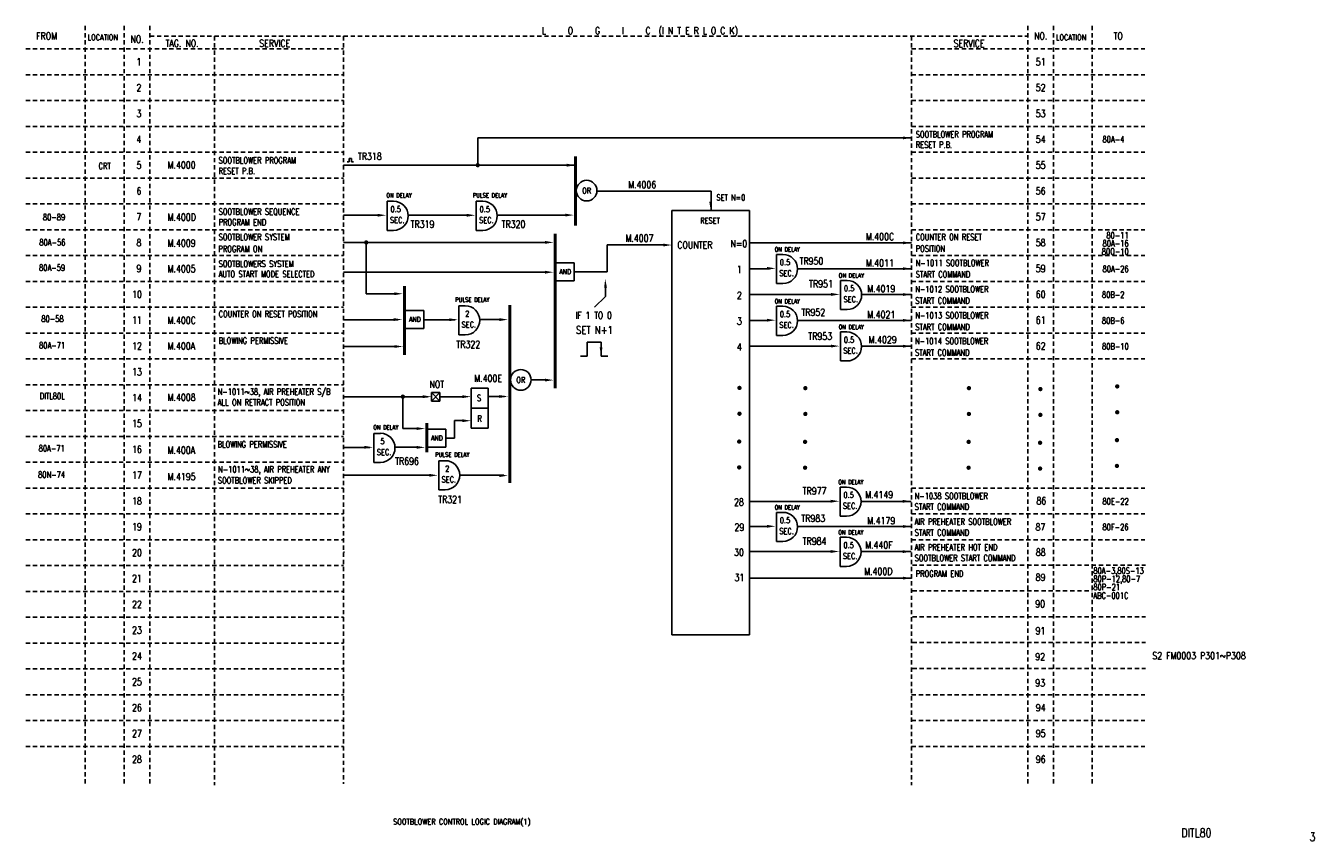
# Model space of a CAD drawing. Extents: x 11 to 460, y -301 to -17.
import ezdxf
from ezdxf.enums import TextEntityAlignment as Align

# ---------------------------------------------------------------- set-up
doc = ezdxf.new("R2010")
doc.units = 0
doc.header["$MEASUREMENT"] = 0
doc.linetypes.add('HIDDEN', pattern=[4, 1.5, -1, 1.5])
for name, color, linetype in [('CON', 4, 'CONTINUOUS'), ('DCS', 7, 'CONTINUOUS'), ('HID', 2, 'HIDDEN')]:
    doc.layers.add(name, color=color, linetype=linetype)
doc.styles.add('ROMANS', font='romans', dxfattribs={"width": 0.8})

# ---------------------------------------------------------------- blocks, each defined once
blk = doc.blocks.new('LEADER')
at = {"layer": 'CON'}
blk.add_solid([(0.85, -0.57), (0.85, -1.57), (3.85, -1.07)], dxfattribs=at)

msp = doc.modelspace()

# ---------------------------------------------------------------- linework, layer by layer
at = {"layer": 'CON'}
for p, q in [((168.13, -65.57), (168.13, -56.07)), ((168.17, -56.07), (319.34, -56.07)), ((202.18, -65.57), (121.33, -65.57)), ((122.66, -64.41), (123.29, -64.41)), ((123.29, -63.23), (124.15, -63.23)), ((123.29, -64.41), (123.29, -63.23)), ((124.15, -63.23), (124.15, -64.41)), ((124.15, -64.41), (124.86, -64.41)), ((209.7, -74.57), (235.63, -74.57)), ((235.63, -74.57), (249.46, -74.57)), ((249.46, -74.57), (249.46, -81.34)), ((136.55, -78.15), (136.55, -88.28)), ((136.55, -78.15), (138.81, -78.15)), ((167.61, -78.16), (167.61, -88.3)), ((167.61, -78.16), (169.87, -78.16)), ((134.02, -82.96), (121.37, -82.96)), ((165.51, -82.96), (143.77, -82.96)), ((199.95, -82.96), (174.94, -82.96)), ((235.83, -81.32), (235.83, -229.24)), ((262.83, -81.32), (235.83, -81.32)), ((262.83, -229.24), (262.83, -81.39)), ((136.55, -88.28), (138.81, -88.28)), ((167.61, -88.3), (169.87, -88.3)), ((192.57, -92.51), (121.36, -92.51)), ((129.28, -92.48), (129.28, -110.4)), ((213.23, -102.76), (213.23, -93.33)), ((213.24, -93.33), (233.85, -93.33)), ((262.83, -92.64), (319.34, -92.64)), ((272.26, -96.66), (272.26, -106.8)), ((272.26, -96.66), (274.51, -96.66)), ((192.58, -102.9), (121.37, -102.9)), ((201.77, -99.56), (195.42, -99.56)), ((201.76, -102.76), (213.23, -102.76)), ((201.77, -99.56), (201.77, -105.86)), ((262.83, -101.64), (269.87, -101.64)), ((279.62, -101.64), (319.34, -101.64)), ((201.77, -105.86), (195.42, -105.86)), ((212.66, -107.67), (212.66, -111.28)), ((272.26, -106.8), (274.51, -106.8)), ((294.62, -105.74), (294.62, -115.87)), ((294.62, -105.74), (296.87, -105.74)), ((129.28, -110.4), (139.95, -110.4)), ((208.82, -115.09), (212.66, -111.28)), ((262.83, -110.64), (292.24, -110.64)), ((301.99, -110.64), (319.34, -110.64)), ((149.36, -116.15), (143.01, -116.15)), ((149.36, -116.15), (149.36, -122.45)), ((161.51, -114.57), (161.51, -124.7)), ((161.51, -114.57), (163.77, -114.57)), ((272.27, -114.72), (272.27, -124.86)), ((272.27, -114.72), (274.52, -114.72)), ((294.62, -115.87), (296.87, -115.87)), ((121.37, -119.4), (140.23, -119.4)), ((160.29, -119.49), (149.34, -119.49)), ((168.8, -119.39), (176.84, -119.39)), ((262.83, -119.64), (269.87, -119.64)), ((279.62, -119.64), (319.34, -119.64)), ((149.36, -122.45), (143.01, -122.45)), ((161.51, -124.7), (163.77, -124.7)), ((272.27, -124.86), (274.52, -124.86)), ((294.57, -123.66), (294.57, -133.79)), ((294.57, -123.66), (296.82, -123.66)), ((139.86, -128.7), (121.46, -128.7)), ((206.32, -127.26), (211.12, -127.26)), ((206.32, -127.28), (206.32, -132.08)), ((211.12, -132.08), (211.12, -127.28)), ((262.83, -128.64), (292.24, -128.64)), ((301.99, -128.64), (319.34, -128.64)), ((203.91, -132.07), (206.32, -132.07)), ((211.12, -132.09), (213.52, -132.09)), ((294.57, -133.79), (296.82, -133.79)), ((165.79, -143.3), (165.79, -157.23)), ((171.78, -143.3), (165.79, -143.3)), ((171.78, -157.23), (171.78, -143.3)), ((186.72, -140.36), (192, -140.36)), ((150.6, -146.24), (121.35, -146.24)), ((142.05, -157.35), (142.05, -146.26)), ((151.97, -147.76), (151.97, -144.76)), ((154.97, -144.76), (151.97, -147.76)), ((151.97, -144.76), (154.97, -147.76)), ((151.97, -144.76), (154.97, -144.76)), ((154.97, -147.76), (151.97, -147.76)), ((154.97, -144.76), (154.97, -147.76)), ((163.57, -146.3), (155.01, -146.3)), ((177.41, -146.2), (171.77, -146.2)), ((171.78, -150.26), (165.79, -150.26)), ((163.32, -154.59), (160, -154.59)), ((160, -154.59), (160, -160.65)), ((131.96, -159.01), (131.96, -169.14)), ((131.96, -159.01), (134.21, -159.01)), ((148.01, -157.35), (142.05, -157.35)), ((157.04, -157.52), (150.69, -157.52)), ((157.04, -157.52), (157.04, -163.82)), ((160, -160.65), (157.05, -160.65)), ((165.79, -157.23), (171.78, -157.23)), ((130.51, -163.9), (121.37, -163.9)), ((147.43, -163.88), (139.28, -163.88)), ((157.04, -163.82), (150.69, -163.82)), ((131.96, -169.14), (134.21, -169.14)), ((154.54, -168.53), (154.54, -178.67)), ((154.54, -168.53), (156.79, -168.53)), ((152.31, -173.63), (121.37, -173.63)), ((161.9, -173.63), (177.24, -173.63)), ((154.54, -178.67), (156.79, -178.67)), ((294.43, -177.72), (294.43, -187.85)), ((294.43, -177.72), (296.68, -177.72)), ((262.83, -182.7), (292.11, -182.7)), ((301.86, -182.7), (319.21, -182.7)), ((272.26, -186.54), (272.26, -196.67)), ((272.26, -186.54), (274.51, -186.54)), ((294.43, -187.85), (296.68, -187.85)), ((121.67, -191.41), (121.37, -191.41)), ((262.83, -191.46), (269.86, -191.46)), ((279.61, -191.46), (319.34, -191.46)), ((272.26, -196.67), (274.51, -196.67)), ((294.43, -195.23), (294.43, -205.37)), ((294.43, -195.23), (296.68, -195.23)), ((121.67, -200.41), (121.37, -200.41)), ((262.83, -200.22), (292.11, -200.22)), ((301.86, -200.22), (319.21, -200.22)), ((294.43, -205.37), (296.68, -205.37)), ((262.83, -209.46), (319.34, -209.46)), ((235.83, -229.24), (262.83, -229.24))]:
    msp.add_line(p, q, dxfattribs=at)
at = {"layer": 'CON', "const_width": 1}
for points in [[(202.18, -62.5), (202.18, -86.65)], [(195.14, -89.4), (195.14, -143.32)], [(142.63, -107.61), (142.63, -131.72)], [(179.33, -114.29), (179.33, -176.28)], [(150.36, -155.45), (150.36, -165.63)]]:
    msp.add_lwpolyline(points, dxfattribs=at)
at = {"layer": 'CON', "const_width": 0.75}
for points in [[(167.76, -65.57, 1), (168.51, -65.57, 1)], [(128.88, -92.5, 1), (129.63, -92.5, 1)], [(258.98, -143.17, 1), (259.73, -143.17, 1)], [(281.94, -143.26, 1), (282.69, -143.26, 1)], [(338.96, -143.26, 1), (339.71, -143.26, 1)], [(363.86, -143.58, 1), (364.61, -143.58, 1)], [(390.65, -142.66, 1), (391.4, -142.66, 1)], [(141.65, -146.22, 1), (142.4, -146.22, 1)], [(258.98, -152.17, 1), (259.73, -152.17, 1)], [(281.94, -152.26, 1), (282.69, -152.26, 1)], [(338.96, -152.26, 1), (339.71, -152.26, 1)], [(363.86, -152.58, 1), (364.61, -152.58, 1)], [(390.65, -151.66, 1), (391.4, -151.66, 1)], [(258.88, -161.88, 1), (259.63, -161.88, 1)], [(281.84, -161.98, 1), (282.59, -161.98, 1)], [(338.85, -161.98, 1), (339.6, -161.98, 1)], [(363.76, -162.29, 1), (364.51, -162.29, 1)], [(390.55, -161.37, 1), (391.3, -161.37, 1)], [(258.88, -170.88, 1), (259.63, -170.88, 1)], [(281.84, -170.98, 1), (282.59, -170.98, 1)], [(338.85, -170.98, 1), (339.6, -170.98, 1)], [(363.76, -171.29, 1), (364.51, -171.29, 1)], [(390.55, -170.37, 1), (391.3, -170.37, 1)]]:
    msp.add_lwpolyline(points, format="xyb", close=True, dxfattribs=at)
at = {"layer": 'CON'}
for centre in [(206.09, -74.44), (183.14, -140.38)]:
    msp.add_circle(centre, 3.6, dxfattribs=at)
for centre in [(138.81, -83.21), (169.87, -83.23), (274.51, -101.73), (296.87, -110.8), (163.77, -119.63), (274.52, -119.79), (296.82, -128.73), (134.21, -164.07), (156.79, -173.6), (296.68, -182.79), (274.51, -191.61), (296.68, -200.3)]:
    msp.add_arc(centre, 5.07, 270, 90, dxfattribs=at)
for points in [[(316.34, -55.57), (316.34, -56.57), (319.34, -56.07)], [(249.83, -78.32), (248.83, -78.32), (249.33, -81.32)], [(133.24, -82.51), (133.24, -83.51), (136.24, -83.01)], [(164.3, -82.52), (164.3, -83.52), (167.3, -83.02)], [(198.62, -82.46), (198.62, -83.46), (201.62, -82.96)], [(191.56, -91.97), (191.56, -92.97), (194.56, -92.47)], [(232.81, -92.89), (232.81, -93.89), (235.81, -93.39)], [(316.34, -92.14), (316.34, -93.14), (319.34, -92.64)], [(191.57, -102.36), (191.57, -103.36), (194.57, -102.86)], [(268.94, -101.03), (268.94, -102.03), (271.94, -101.53)], [(316.34, -101.14), (316.34, -102.14), (319.34, -101.64)], [(213.18, -108.24), (212.18, -108.28), (212.56, -105.26)], [(139.05, -109.87), (139.05, -110.87), (142.05, -110.37)], [(291.3, -110.1), (291.3, -111.1), (294.3, -110.6)], [(316.34, -110.14), (316.34, -111.14), (319.34, -110.64)], [(138.8, -118.86), (138.8, -119.86), (141.8, -119.36)], [(158.2, -118.93), (158.2, -119.93), (161.2, -119.43)], [(268.95, -119.08), (268.95, -120.08), (271.95, -119.58)], [(316.34, -119.14), (316.34, -120.14), (319.34, -119.64)], [(139.12, -128.25), (139.12, -129.25), (142.12, -128.75)], [(211.62, -129.04), (210.62, -129.04), (211.12, -132.04)], [(291.25, -128.1), (291.25, -129.1), (294.25, -128.6)], [(316.34, -128.14), (316.34, -129.14), (319.34, -128.64)], [(191.54, -139.95), (191.54, -140.95), (194.54, -140.45)], [(162.73, -145.73), (162.73, -146.73), (165.73, -146.23)], [(146.8, -156.85), (146.8, -157.85), (149.8, -157.35)], [(162.73, -154.11), (162.73, -155.11), (165.73, -154.61)], [(128.64, -163.37), (128.64, -164.37), (131.64, -163.87)], [(146.81, -163.4), (146.81, -164.4), (149.81, -163.9)], [(151.22, -173.13), (151.22, -174.13), (154.22, -173.63)], [(291.12, -182.16), (291.12, -183.16), (294.12, -182.66)], [(316.21, -182.2), (316.21, -183.2), (319.21, -182.7)], [(268.94, -190.9), (268.94, -191.9), (271.94, -191.4)], [(316.34, -190.96), (316.34, -191.96), (319.34, -191.46)], [(291.12, -199.68), (291.12, -200.68), (294.12, -200.18)], [(316.21, -199.72), (316.21, -200.72), (319.21, -200.22)], [(316.34, -208.96), (316.34, -209.96), (319.34, -209.46)]]:
    msp.add_solid(points, dxfattribs=at)
at = {"layer": 'HID'}
for p, q in [((31.34, -17.06), (31.34, -281.57)), ((44.84, -17.06), (44.84, -281.57)), ((53.84, -17.06), (53.84, -281.57)), ((359.84, -17.06), (359.84, -281.1)), ((368.84, -17.06), (368.84, -281.1)), ((382.34, -17.06), (382.34, -281.4)), ((53.84, -20.57), (359.84, -20.57)), ((76.34, -20.57), (76.34, -281.57)), ((121.34, -20.57), (121.34, -281.1)), ((319.34, -20.57), (319.34, -281.57)), ((10.59, -25.07), (121.34, -25.07)), ((319.34, -25.07), (400.59, -25.07)), ((10.59, -34.07), (121.34, -34.07)), ((319.34, -34.07), (400.59, -34.07)), ((10.59, -43.07), (121.34, -43.07)), ((319.34, -43.07), (400.59, -43.07)), ((10.59, -52.07), (121.34, -52.07)), ((319.34, -52.07), (400.59, -52.07)), ((10.59, -61.07), (121.34, -61.07)), ((319.34, -61.07), (400.59, -61.07)), ((10.59, -70.07), (121.34, -70.07)), ((319.34, -70.07), (400.59, -70.07)), ((10.59, -79.07), (121.34, -79.07)), ((319.34, -79.07), (400.59, -79.07)), ((10.59, -88.07), (121.34, -88.07)), ((319.34, -88.07), (400.59, -88.07)), ((10.59, -97.07), (121.34, -97.07)), ((319.34, -97.07), (400.59, -97.07)), ((10.59, -106.07), (121.34, -106.07)), ((319.34, -106.07), (400.59, -106.07)), ((10.59, -115.07), (121.34, -115.07)), ((319.34, -115.07), (400.59, -115.07)), ((10.59, -124.07), (121.34, -124.07)), ((319.34, -124.07), (400.59, -124.07)), ((10.59, -133.07), (121.34, -133.07)), ((319.34, -133.07), (400.59, -133.07)), ((10.59, -142.07), (121.34, -142.07)), ((10.59, -151.07), (121.34, -151.07)), ((10.59, -160.07), (121.34, -160.07)), ((10.59, -169.07), (121.34, -169.07)), ((10.59, -178.07), (121.34, -178.07)), ((319.34, -178.07), (400.59, -178.07)), ((10.59, -187.07), (121.34, -187.07)), ((319.34, -187.07), (400.59, -187.07)), ((10.59, -196.07), (121.34, -196.07)), ((319.34, -196.07), (400.59, -196.07)), ((10.59, -205.07), (121.34, -205.07)), ((319.62, -204.92), (400.87, -204.92)), ((10.59, -214.07), (121.34, -214.07)), ((319.62, -213.92), (382.34, -213.92)), ((10.59, -223.07), (121.34, -223.07)), ((319.62, -222.92), (400.87, -222.92)), ((10.59, -232.07), (121.34, -232.07)), ((319.62, -231.92), (400.87, -231.92)), ((10.59, -241.07), (121.34, -241.07)), ((319.62, -240.92), (400.87, -240.92)), ((10.59, -250.07), (121.34, -250.07)), ((319.34, -250.07), (400.59, -250.07)), ((10.59, -259.07), (121.34, -259.07)), ((319.34, -259.07), (400.59, -259.07)), ((10.59, -268.07), (121.34, -268.07)), ((319.34, -268.07), (400.59, -268.07))]:
    msp.add_line(p, q, dxfattribs=at)

# ---------------------------------------------------------------- block references
at = {"layer": 'CON'}
for p in [(198.33, -64.5), (174.86, -118.31), (148.12, -145.17), (174.86, -145.1), (174.86, -172.67)]:
    msp.add_blockref('LEADER', p, dxfattribs=at)

# ---------------------------------------------------------------- texts
at = {"layer": 'CON', "style": 'ROMANS'}
for s, height, width, p in [('L     O     G     I     C  (I N T E R L O C K)', 2.5, 0.8, (224.63, -18.86)), ('FROM', 2.5, 0.8, (17.84, -20.57)), ('NO.', 2.5, 0.8, (49.39, -21.68)), ('TAG. NO. ', 2.5, 0.8, (65.75, -23.12)), ('SERVICE', 2.5, 0.8, (97.36, -23.12)), ('SERVICE', 2.5, 0.8, (339.37, -23.16)), ('NO.', 2.5, 0.8, (364.34, -20.57)), ('TO', 2.5, 0.8, (391.34, -20.57)), (' 1', 2.5, 0.8, (49.34, -29.57)), ('51', 2.5, 0.8, (364.34, -29.57)), (' 2', 2.5, 0.8, (49.34, -38.57)), ('52', 2.5, 0.8, (364.34, -38.57)), (' 3', 2.5, 0.8, (49.34, -47.57)), ('53', 2.5, 0.8, (364.34, -47.57)), (' 4', 2.5, 0.8, (49.34, -56.57)), ('54', 2.5, 0.8, (364.34, -56.57)), (' 5', 2.5, 0.8, (49.34, -65.57)), ('55', 2.5, 0.8, (364.34, -65.57)), (' 6', 2.5, 0.8, (49.34, -74.57)), ('ON DELAY', 1.5, 0.8, (140.67, -76.06)), ('PULSE DELAY', 1.5, 0.8, (172.35, -76.07)), ('OR', 2, 0.8, (206.09, -74.44)), ('56', 2.5, 0.8, (364.34, -74.57)), ('0.5', 2, 0.8, (139.52, -80.9)), ('0.5', 2, 0.8, (170.58, -80.92)), (' 7', 2.5, 0.8, (49.34, -83.57)), ('SEC.', 2, 0.8, (140.08, -84.71)), ('SEC.', 2, 0.8, (171.14, -84.72)), ('57', 2.5, 0.8, (364.34, -83.57)), (' 8', 2.5, 0.8, (49.34, -92.57)), ('COUNTER', 2.5, 0.8, (243.81, -93.39)), ('N=0', 2.5, 0.8, (259.15, -92.9)), ('ON DELAY', 1.5, 0.8, (276, -94.94)), ('58', 2.5, 0.8, (364.34, -92.57)), ('0.5', 2, 0.8, (275.22, -99.42)), (' 9', 2.5, 0.8, (49.34, -101.57)), ('AND', 1.75, 0.8, (198.62, -102.71)), ('1', 2.5, 0.8, (259.32, -101.9)), ('SEC.', 2, 0.8, (275.78, -103.22)), ('ON DELAY', 1.5, 0.8, (298.36, -104.01)), ('59', 2.5, 0.8, (364.34, -101.57)), ('0.5', 2, 0.8, (297.59, -108.49)), ('10', 2.5, 0.8, (49.34, -110.57)), ('PULSE DELAY', 1.5, 0.8, (166.25, -112.48)), ('2', 2.5, 0.8, (259.32, -110.9)), ('ON DELAY', 1.5, 0.8, (276.01, -112.99)), ('SEC.', 2, 0.8, (298.14, -112.3)), ('60', 2.5, 0.8, (364.34, -110.57)), ('2', 2, 0.8, (164.48, -117.32)), ('IF 1 TO 0', 2.43, 0.8, (208.52, -117.9)), ('0.5', 2, 0.8, (275.23, -117.48)), ('11', 2.5, 0.8, (49.34, -119.57)), ('AND', 1.75, 0.8, (146.21, -119.3)), ('SEC.', 2, 0.8, (165.04, -121.12)), ('SET N+1', 2.7, 0.8, (208.8, -122.96)), ('3', 2.5, 0.8, (259.32, -119.9)), ('SEC.', 2, 0.8, (275.79, -121.28)), ('ON DELAY', 1.5, 0.8, (298.31, -121.93)), ('61', 2.5, 0.8, (364.34, -119.57)), ('0.5', 2, 0.8, (297.53, -126.42)), ('12', 2.5, 0.8, (49.34, -128.57)), ('4', 2.5, 0.8, (259.32, -128.9)), ('SEC.', 2, 0.8, (298.09, -130.22)), ('62', 2.5, 0.8, (364.34, -128.57)), ('13', 2.5, 0.8, (49.34, -137.57)), ('OR', 2, 0.8, (183.14, -140.38)), ('NOT', 2.5, 0.8, (153.86, -141.95)), ('14', 2.5, 0.8, (49.34, -146.57)), ('S', 2.2, 0.7, (168.59, -146.71)), ('R', 2.2, 0.7, (168.75, -153.85)), ('15', 2.5, 0.8, (49.34, -155.57)), ('ON DELAY', 1.5, 0.8, (136.07, -156.92)), ('5', 2, 0.8, (134.93, -161.76)), ('AND', 1.75, 0.8, (153.89, -160.67)), ('16', 2.5, 0.8, (49.34, -164.57)), ('SEC.', 2, 0.8, (135.48, -165.56)), ('PULSE DELAY', 1.5, 0.8, (159.27, -166.44)), ('2', 2, 0.8, (157.51, -171.29)), ('17', 2.5, 0.8, (49.34, -173.57)), ('SEC.', 2, 0.8, (158.06, -175.09)), ('ON DELAY', 1.5, 0.8, (298.17, -175.99)), ('0.5', 2, 0.8, (297.4, -180.48)), ('18', 2.5, 0.8, (49.34, -182.57)), ('28', 2.5, 0.8, (259.18, -182.96)), ('ON DELAY', 1.5, 0.8, (276, -184.81)), ('SEC.', 2, 0.8, (297.95, -184.28)), ('86', 2.5, 0.8, (364.57, -182.51)), ('0.5', 2, 0.8, (275.23, -189.3)), ('19', 2.5, 0.8, (49.34, -191.57)), ('29', 2.5, 0.8, (259.32, -191.71)), ('SEC.', 2, 0.8, (275.78, -193.1)), ('ON DELAY', 1.5, 0.8, (298.17, -193.5)), ('87', 2.5, 0.8, (364.26, -191.63)), ('0.5', 2, 0.8, (297.4, -197.99)), ('20', 2.5, 0.8, (49.34, -200.57)), ('30', 2.5, 0.8, (259.18, -200.47)), ('SEC.', 2, 0.8, (297.95, -201.79)), ('88', 2.5, 0.8, (364.35, -200.44)), ('21', 2.5, 0.8, (49.34, -209.57)), ('31', 2.5, 0.8, (259.32, -209.23)), ('89', 2.5, 0.8, (364.29, -209.2)), ('22', 2.5, 0.8, (49.34, -218.57)), ('90', 2.5, 0.8, (364.17, -218.43)), ('23', 2.5, 0.8, (49.34, -227.57)), ('91', 2.5, 0.8, (364.28, -227.8)), ('24', 2.5, 0.8, (49.34, -236.57)), ('92', 2.5, 0.8, (364.17, -236.82)), ('25', 2.5, 0.8, (49.34, -245.57)), ('93', 2.5, 0.8, (364.17, -245.96)), ('26', 2.5, 0.8, (49.34, -254.57)), ('94', 2.5, 0.8, (364.34, -254.57)), ('27', 2.5, 0.8, (49.34, -263.57)), ('95', 2.5, 0.8, (364.34, -263.57)), ('28', 2.5, 0.8, (49.34, -272.57)), ('96', 2.5, 0.8, (364.34, -272.57))]:
    msp.add_text(s, height=height, dxfattribs=dict(at, width=width)).set_placement(p, align=Align.MIDDLE)
for s, height, width, p in [('LOCATION', 2, 0.8, (32.15, -22.64)), ('LOCATION', 2, 0.8, (369.65, -22.64)), ('SOOTBLOWER PROGRAM', 2.2, 0.7, (320.79, -56.61)), ('RESET P.B.', 2.2, 0.7, (320.79, -60.23)), ('80A-4', 2.2, 0.7, (385.89, -58.3)), ('SOOTBLOWER PROGRAM', 2.2, 0.7, (77.79, -65.65)), ('CRT', 2.2, 0.7, (35.95, -67.61)), ('RESET P.B.', 2.2, 0.7, (77.79, -69.34)), ('SET N=0', 2, 0.8, (251.31, -78.43)), ('SOOTBLOWER SEQUENCE', 2.2, 0.7, (77.82, -83.53)), ('80-89', 2.2, 0.7, (16.56, -85.44)), ('PROGRAM END', 2.2, 0.7, (77.82, -87.19)), ('RESET', 2, 0.8, (245.68, -86.47)), ('SOOTBLOWER SYSTEM', 2.2, 0.7, (77.82, -92.37)), ('COUNTER ON RESET', 2.2, 0.7, (320.79, -92.38)), ('80-11', 2.2, 0.7, (387.25, -91.81)), ('80A-56', 2.2, 0.7, (15.31, -94.24)), ('PROGRAM ON', 2.2, 0.7, (77.74, -96.49)), ('POSITION', 2.2, 0.7, (320.79, -96.37)), ('80A-16', 2.2, 0.7, (385.92, -94.6)), ('SOOTBLOWERS SYSTEM', 2.2, 0.7, (77.82, -101.7)), ('N-1011 SOOTBLOWER', 2.2, 0.7, (320.79, -101.38)), ('80Q-10', 2.2, 0.7, (385.65, -97.41)), ('80A-59', 2.2, 0.7, (15.22, -103.04)), ('AUTO START MODE SELECTED', 2.2, 0.7, (77.82, -105.28)), ('START COMMAND', 2.2, 0.7, (320.79, -105.37)), ('80A-26', 2.2, 0.7, (385.91, -103.46)), ('N-1012 SOOTBLOWER', 2.2, 0.7, (320.62, -110.53)), ('START COMMAND', 2.2, 0.7, (320.62, -114.52)), ('80B-2', 2.2, 0.7, (385.7, -112.46)), ('COUNTER ON RESET POSITION', 2.2, 0.7, (77.82, -119.21)), ('N-1013 SOOTBLOWER', 2.2, 0.7, (320.62, -119.67)), ('80-58', 2.2, 0.7, (16.03, -120.86)), ('START COMMAND', 2.2, 0.7, (320.62, -123.67)), ('80B-6', 2.2, 0.7, (385.69, -121.46)), ('BLOWING PERMISSIVE', 2.2, 0.7, (77.82, -128.46)), ('N-1014 SOOTBLOWER', 2.2, 0.7, (320.54, -128.61)), ('80A-71', 2.2, 0.7, (15.22, -130.14)), ('START COMMAND', 2.2, 0.7, (320.54, -132.61)), ('80B-10', 2.2, 0.7, (385.73, -130.46)), ('N-1011~38, AIR PREHEATER S/B', 2.2, 0.7, (77.49, -146.29)), ('DITL80L', 2.2, 0.7, (15.47, -147.8)), ('ALL ON RETRACT POSITION', 2.2, 0.7, (77.49, -149.98)), ('80A-71', 2.2, 0.7, (15.08, -165.98)), ('BLOWING PERMISSIVE', 2.2, 0.7, (77.45, -164.63)), ('N-1011~38, AIR PREHEATER ANY', 2.2, 0.7, (77.63, -173.3)), ('80N-74', 2.2, 0.7, (14.91, -175.14)), ('SOOTBLOWER SKIPPED', 2.2, 0.7, (77.54, -177.16)), ('START COMMAND', 2.2, 0.7, (320.41, -186.37)), ('N-1038 SOOTBLOWER', 2.2, 0.7, (320.41, -182.61)), ('80E-22', 2.2, 0.7, (385.88, -184.46)), ('AIR PREHEATER SOOTBLOWER', 2.2, 0.7, (320.41, -191.57)), ('START COMMAND', 2.2, 0.7, (320.41, -195.33)), ('80F-26', 2.2, 0.7, (385.88, -193.42)), ('AIR PREHEATER HOT END', 2.2, 0.7, (320.41, -200.44)), ('SOOTBLOWER START COMMAND', 2.2, 0.7, (320.41, -204.21)), ('80A-3,80S-13', 2.2, 0.7, (382.69, -208.65)), ('PROGRAM END', 2.2, 0.7, (320.79, -209.71)), ('80P-12,80-7', 2.2, 0.7, (382.69, -211.47)), ('ABC-001C', 2.2, 0.7, (382.69, -217.28)), ('80P-21', 2.2, 0.7, (382.69, -214.3))]:
    msp.add_text(s, height=height, dxfattribs=dict(at, width=width)).set_placement(p, align=Align.BOTTOM_LEFT)
at = {"layer": 'CON', "lineweight": 9, "style": 'ROMANS', "width": 0.8}
msp.add_text('SOOTBLOWER CONTROL LOGIC DIAGRAM(1)', height=2, dxfattribs=at).set_placement((138.65, -294.33), align=Align.MIDDLE_LEFT)
for s, p in [('DITL80', (413.37, -300.59)), ('3', (458.05, -302.02))]:
    msp.add_text(s, height=3, dxfattribs=at).set_placement(p, align=Align.BOTTOM_LEFT)
at = {"layer": 'DCS', "lineweight": 15, "style": 'ROMANS', "width": 0.8}
for s, p in [('TR318', (126.34, -64.51)), ('M.4000', (60.03, -67.48)), ('M.4006', (220.57, -74.35)), ('M.400D', (60.03, -85.69)), ('TR319', (144.7, -88.13)), ('TR320', (176.43, -88.13)), ('M.4007', (219.61, -93)), ('M.400C', (303.41, -92.46)), ('M.4009', (60.03, -94.72)), ('TR950', (280.29, -100.94)), ('M.4011', (303.41, -101.66)), ('M.4005', (60.03, -103.66)), ('TR951', (283.6, -108.93)), ('M.4019', (303.9, -110.59)), ('TR952', (280.93, -118.83)), ('M.4021', (303.9, -119.62)), ('M.400C', (60.03, -121.64)), ('TR953', (283.34, -127.16)), ('M.4029', (304.39, -128.34)), ('M.400A', (60.03, -130.58)), ('TR322', (160.67, -130.03)), ('M.400E', (166.91, -141.85)), ('M.4008', (60.03, -148.48)), ('M.400A', (60.03, -166.88)), ('TR696', (139.31, -170.7)), ('M.4195', (60.03, -176.09)), ('TR977', (281.37, -181.07)), ('M.4149', (303.16, -182.38)), ('TR321', (154.32, -184.04)), ('TR983', (280.92, -190.64)), ('M.4179', (303.89, -191.43)), ('TR984', (281.37, -198.58)), ('M.440F', (303.16, -199.9)), ('M.400D', (302.82, -209.12)), ('S2 FM0003 P301~P308', (403.25, -238.49))]:
    msp.add_text(s, height=2.5, dxfattribs=at).set_placement(p, align=Align.BOTTOM_LEFT)

doc.saveas('drawing.dxf')
